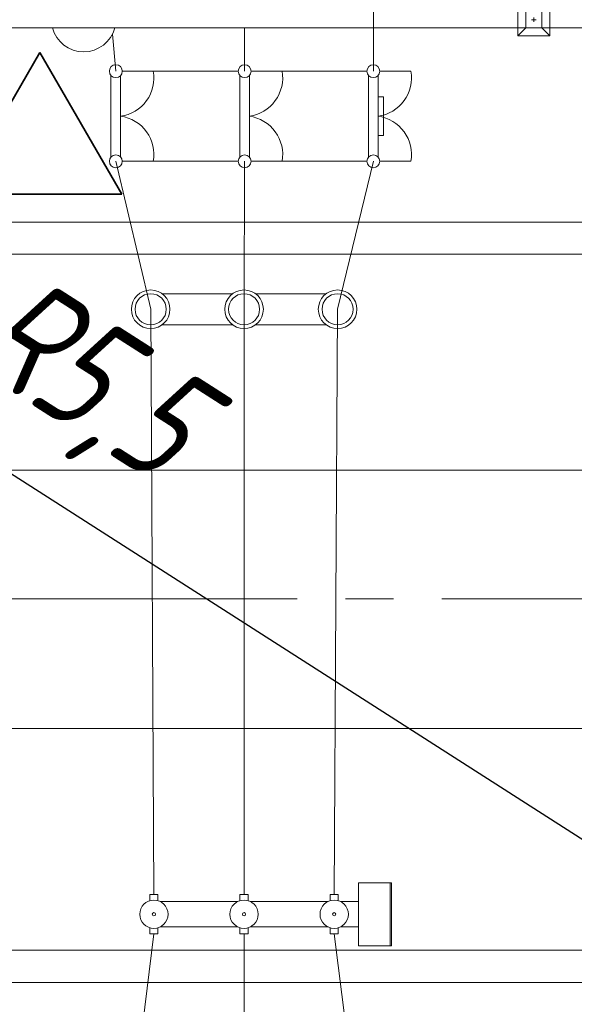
# Model space of a CAD drawing. Header units: millimetres. Extents: x 0 to 594, y 0 to 420.
# Tile 13 of 23: x 101 to 118, y 279 to 310. Entities that reach past the tile are written whole.
import ezdxf

# ---------------------------------------------------------------- set-up
doc = ezdxf.new("R2010")
doc.units = ezdxf.units.MM
for name, pattern in [('K5LT_AXLED', [19.5, 15, -1.5, 1.5, -1.5]), ('K5LT_BASIC', [0]), ('K5LT_THIN', [0])]:
    doc.linetypes.add(name, pattern=pattern)
doc.layers.add('лотки', color=7, linetype='Continuous')
doc.layers.add('ошиноска 110', color=2, linetype='Continuous', true_color=0xffff00)
doc.styles.add('KDIMTEXTSTYLE', font='GOST_AU.SHX', dxfattribs={"width": 0.96, "oblique": 15, "height": 5})
doc.dimstyles.new('KDIMSTYLE (0.00)', dxfattribs={"dimtxt": 5, "dimasz": 1, "dimexe": 2, "dimexo": 0, "dimgap": 1, "dimtad": 1, "dimlfac": 500, "dimtxsty": 'KDIMTEXTSTYLE', "dimsah": 1, "dimcen": 0, "dimdle": 1, "dimadec": 0, "dimazin": 0, "dimtfac": 0.667, "dimtmove": 0, "dimatfit": 3, "dimfxl": 0, "dimtvp": 1, "dimtolj": 1, "dimtzin": 0, "dimarcsym": 0})

# ---------------------------------------------------------------- blocks, each defined once
blk = doc.blocks.new('KDIMARROW_01')
blk.add_hatch(color=0).paths.add_polyline_path([(0, 0), (-5, 0.658), (-4.5, 0), (-5, -0.658)])
at = {"color": 0, "linetype": 'K5LT_THIN', "lineweight": 9}
for p, q in [((-4.5, 0), (-5, 0.658)), ((-5, 0.658), (0, 0)), ((0, 0), (-5, -0.658)), ((-5, -0.658), (-4.5, 0)), ((0, 0), (-1, 0))]:
    blk.add_line(p, q, dxfattribs=at)
blk = doc.blocks.new('U192')
at = {"color": 4, "linetype": 'K5LT_THIN', "lineweight": 9, "true_color": 0x00ffff}
for p, q in [((107.629, 308.248), (107.629, 305.706)), ((107.929, 305.713), (107.929, 308.242)), ((107.982, 308.377), (108.946, 308.377)), ((107.982, 305.577), (108.946, 305.577))]:
    blk.add_line(p, q, dxfattribs=at)
for centre, radius, start, end in [((107.782, 308.377), 0.2, 0, 180), ((107.782, 308.377), 0.2, 180, 0), ((107.765, 308.166), 1.2, 277.855, 10.1513), ((107.765, 305.788), 1.2, 349.8672, 82.145), ((107.782, 305.577), 0.2, 0, 180), ((107.782, 305.577), 0.2, 180, 0)]:
    blk.add_arc(centre, radius, start, end, dxfattribs=at)
blk = doc.blocks.new('U193')
at = {"color": 4, "linetype": 'K5LT_THIN', "lineweight": 9, "true_color": 0x00ffff}
for p, q in [((111.629, 308.248), (111.629, 305.706)), ((111.929, 305.713), (111.929, 308.242)), ((111.982, 308.377), (112.946, 308.377)), ((111.929, 307.577), (112.099, 307.577)), ((112.099, 307.577), (112.099, 306.377)), ((112.099, 306.377), (111.929, 306.377)), ((111.982, 305.577), (112.946, 305.577))]:
    blk.add_line(p, q, dxfattribs=at)
for centre, radius, start, end in [((111.782, 308.377), 0.2, 0, 180), ((111.782, 308.377), 0.2, 180, 0), ((111.765, 308.166), 1.2, 277.855, 10.1513), ((111.765, 305.788), 1.2, 349.8672, 82.145), ((111.782, 305.577), 0.2, 0, 180), ((111.782, 305.577), 0.2, 180, 0)]:
    blk.add_arc(centre, radius, start, end, dxfattribs=at)
blk = doc.blocks.new('U194')
at = {"color": 4, "linetype": 'K5LT_THIN', "lineweight": 9, "true_color": 0x00ffff}
for p, q in [((103.629, 308.248), (103.629, 305.706)), ((103.929, 305.713), (103.929, 308.242)), ((103.982, 308.377), (104.946, 308.377)), ((103.982, 305.577), (104.946, 305.577))]:
    blk.add_line(p, q, dxfattribs=at)
for centre, radius, start, end in [((103.782, 308.377), 0.2, 0, 180), ((103.782, 308.377), 0.2, 180, 0), ((103.765, 308.166), 1.2, 277.855, 10.1513), ((103.765, 305.788), 1.2, 349.8672, 82.145), ((103.782, 305.577), 0.2, 0, 180), ((103.782, 305.577), 0.2, 180, 0)]:
    blk.add_arc(centre, radius, start, end, dxfattribs=at)
blk = doc.blocks.new('U314')
at = {"color": 4, "linetype": 'K5LT_THIN', "lineweight": 9, "true_color": 0x00ffff}
for p, q in [((116.515, 310.227), (116.265, 310.477)), ((116.515, 310.227), (116.265, 310.477)), ((117.265, 310.477), (116.265, 310.477)), ((116.265, 310.477), (116.265, 309.977)), ((117.265, 310.477), (116.265, 310.477)), ((116.265, 310.477), (116.265, 310.227)), ((117.015, 310.227), (117.265, 310.477)), ((117.015, 310.227), (117.265, 310.477)), ((117.265, 310.227), (117.265, 310.477)), ((117.265, 309.477), (117.265, 310.477)), ((134.515, 310.227), (134.265, 310.477)), ((135.265, 310.477), (134.265, 310.477)), ((134.265, 310.477), (134.265, 310.227)), ((134.515, 310.227), (134.265, 310.477)), ((134.515, 310.227), (134.265, 310.477)), ((135.265, 310.477), (134.265, 310.477)), ((134.265, 310.477), (134.265, 309.977)), ((135.265, 310.477), (134.265, 310.477)), ((134.265, 310.477), (134.265, 310.227)), ((134.515, 310.227), (134.265, 310.477)), ((134.515, 310.227), (134.265, 310.477)), ((135.265, 310.477), (134.265, 310.477)), ((134.265, 310.477), (134.265, 309.977)), ((135.265, 310.477), (134.265, 310.477)), ((134.265, 310.477), (134.265, 310.227)), ((135.015, 310.227), (135.265, 310.477)), ((135.015, 310.227), (135.265, 310.477)), ((135.015, 310.227), (135.265, 310.477)), ((135.015, 310.227), (135.265, 310.477)), ((135.015, 310.227), (135.265, 310.477)), ((135.265, 309.477), (135.265, 310.477)), ((135.265, 310.227), (135.265, 310.477)), ((135.265, 309.477), (135.265, 310.477)), ((135.265, 310.227), (135.265, 310.477)), ((135.265, 309.477), (135.265, 310.477)), ((116.265, 309.977), (116.265, 309.477)), ((134.515, 310.227), (116.515, 310.227)), ((117.015, 310.227), (116.515, 310.227)), ((116.515, 310.227), (116.515, 309.727)), ((117.015, 310.227), (116.515, 310.227)), ((116.515, 310.227), (116.515, 309.727)), ((116.835, 309.977), (116.695, 309.977)), ((116.835, 309.977), (116.695, 309.977)), ((116.765, 310.047), (116.765, 309.907)), ((116.765, 310.047), (116.765, 309.907)), ((117.015, 309.727), (117.015, 310.227)), ((117.015, 309.727), (117.015, 310.227)), ((134.265, 309.977), (134.265, 309.477)), ((134.265, 309.977), (134.265, 309.477)), ((135.015, 310.227), (134.515, 310.227)), ((134.515, 310.227), (134.515, 309.727)), ((135.015, 310.227), (134.515, 310.227)), ((134.515, 310.227), (134.515, 309.727)), ((135.015, 310.227), (134.515, 310.227)), ((134.515, 310.227), (134.515, 309.727)), ((135.015, 310.227), (134.515, 310.227)), ((134.515, 310.227), (134.515, 309.727)), ((135.015, 310.227), (134.515, 310.227)), ((134.515, 310.227), (134.515, 309.727)), ((134.835, 309.977), (134.695, 309.977)), ((134.835, 309.977), (134.695, 309.977)), ((134.835, 309.977), (134.695, 309.977)), ((134.835, 309.977), (134.695, 309.977)), ((134.835, 309.977), (134.695, 309.977)), ((134.765, 310.047), (134.765, 309.907)), ((134.765, 310.047), (134.765, 309.907)), ((134.765, 310.047), (134.765, 309.907)), ((134.765, 310.047), (134.765, 309.907)), ((134.765, 310.047), (134.765, 309.907)), ((135.015, 309.727), (135.015, 310.227)), ((135.015, 309.727), (135.015, 310.227)), ((135.015, 309.727), (135.015, 310.227)), ((135.015, 309.727), (135.015, 310.227)), ((135.015, 309.727), (135.015, 310.227)), ((116.515, 309.727), (116.265, 309.477)), ((116.515, 309.727), (116.265, 309.477)), ((116.265, 309.727), (116.265, 309.477)), ((116.515, 309.727), (134.515, 309.727)), ((116.515, 309.727), (117.015, 309.727)), ((116.515, 309.727), (117.015, 309.727)), ((117.015, 309.727), (117.265, 309.477)), ((117.015, 309.727), (117.265, 309.477)), ((117.265, 309.477), (117.265, 309.727)), ((134.515, 309.727), (134.265, 309.477)), ((134.265, 309.727), (134.265, 309.477)), ((134.515, 309.727), (134.265, 309.477)), ((134.515, 309.727), (134.265, 309.477)), ((134.265, 309.727), (134.265, 309.477)), ((134.515, 309.727), (134.265, 309.477)), ((134.515, 309.727), (134.265, 309.477)), ((134.265, 309.727), (134.265, 309.477)), ((134.515, 309.727), (135.015, 309.727)), ((134.515, 309.727), (135.015, 309.727)), ((134.515, 309.727), (135.015, 309.727)), ((134.515, 309.727), (135.015, 309.727)), ((134.515, 309.727), (135.015, 309.727)), ((135.015, 309.727), (135.265, 309.477)), ((135.015, 309.727), (135.265, 309.477)), ((135.015, 309.727), (135.265, 309.477)), ((135.015, 309.727), (135.265, 309.477)), ((135.015, 309.727), (135.265, 309.477)), ((135.265, 309.477), (135.265, 309.727)), ((135.265, 309.477), (135.265, 309.727)), ((116.265, 309.477), (117.265, 309.477)), ((134.265, 309.477), (135.265, 309.477)), ((134.265, 309.477), (135.265, 309.477)), ((134.265, 309.477), (135.265, 309.477)), ((134.265, 309.477), (135.265, 309.477)), ((134.265, 309.477), (135.265, 309.477))]:
    blk.add_line(p, q, dxfattribs=at)
blk = doc.blocks.new('U315')
at = {"color": 4, "linetype": 'K5LT_THIN', "lineweight": 9, "true_color": 0x00ffff}
for p, q in [((98.515, 310.227), (98.265, 310.477)), ((98.515, 310.227), (98.265, 310.477)), ((99.265, 310.477), (98.265, 310.477)), ((98.265, 310.477), (98.265, 309.977)), ((99.265, 310.477), (98.265, 310.477)), ((98.265, 310.477), (98.265, 310.227)), ((99.015, 310.227), (99.265, 310.477)), ((99.015, 310.227), (99.265, 310.477)), ((99.265, 310.227), (99.265, 310.477)), ((99.265, 309.477), (99.265, 310.477)), ((116.515, 310.227), (116.265, 310.477)), ((117.265, 310.477), (116.265, 310.477)), ((116.265, 310.477), (116.265, 310.227)), ((116.515, 310.227), (116.265, 310.477)), ((116.515, 310.227), (116.265, 310.477)), ((117.265, 310.477), (116.265, 310.477)), ((116.265, 310.477), (116.265, 309.977)), ((117.265, 310.477), (116.265, 310.477)), ((116.265, 310.477), (116.265, 310.227)), ((116.515, 310.227), (116.265, 310.477)), ((116.515, 310.227), (116.265, 310.477)), ((117.265, 310.477), (116.265, 310.477)), ((116.265, 310.477), (116.265, 309.977)), ((117.265, 310.477), (116.265, 310.477)), ((116.265, 310.477), (116.265, 310.227)), ((117.015, 310.227), (117.265, 310.477)), ((117.015, 310.227), (117.265, 310.477)), ((117.015, 310.227), (117.265, 310.477)), ((117.015, 310.227), (117.265, 310.477)), ((117.015, 310.227), (117.265, 310.477)), ((117.265, 309.477), (117.265, 310.477)), ((117.265, 310.227), (117.265, 310.477)), ((117.265, 309.477), (117.265, 310.477)), ((117.265, 310.227), (117.265, 310.477)), ((117.265, 309.477), (117.265, 310.477)), ((98.265, 309.977), (98.265, 309.477)), ((116.515, 310.227), (98.515, 310.227)), ((99.015, 310.227), (98.515, 310.227)), ((98.515, 310.227), (98.515, 309.727)), ((99.015, 310.227), (98.515, 310.227)), ((98.515, 310.227), (98.515, 309.727)), ((98.835, 309.977), (98.695, 309.977)), ((98.835, 309.977), (98.695, 309.977)), ((98.765, 310.047), (98.765, 309.907)), ((98.765, 310.047), (98.765, 309.907)), ((99.015, 309.727), (99.015, 310.227)), ((99.015, 309.727), (99.015, 310.227)), ((116.265, 309.977), (116.265, 309.477)), ((116.265, 309.977), (116.265, 309.477)), ((117.015, 310.227), (116.515, 310.227)), ((116.515, 310.227), (116.515, 309.727)), ((117.015, 310.227), (116.515, 310.227)), ((116.515, 310.227), (116.515, 309.727)), ((117.015, 310.227), (116.515, 310.227)), ((116.515, 310.227), (116.515, 309.727)), ((117.015, 310.227), (116.515, 310.227)), ((116.515, 310.227), (116.515, 309.727)), ((117.015, 310.227), (116.515, 310.227)), ((116.515, 310.227), (116.515, 309.727)), ((116.835, 309.977), (116.695, 309.977)), ((116.835, 309.977), (116.695, 309.977)), ((116.835, 309.977), (116.695, 309.977)), ((116.835, 309.977), (116.695, 309.977)), ((116.835, 309.977), (116.695, 309.977)), ((116.765, 310.047), (116.765, 309.907)), ((116.765, 310.047), (116.765, 309.907)), ((116.765, 310.047), (116.765, 309.907)), ((116.765, 310.047), (116.765, 309.907)), ((116.765, 310.047), (116.765, 309.907)), ((117.015, 309.727), (117.015, 310.227)), ((117.015, 309.727), (117.015, 310.227)), ((117.015, 309.727), (117.015, 310.227)), ((117.015, 309.727), (117.015, 310.227)), ((117.015, 309.727), (117.015, 310.227)), ((98.515, 309.727), (98.265, 309.477)), ((98.515, 309.727), (98.265, 309.477)), ((98.265, 309.727), (98.265, 309.477)), ((98.515, 309.727), (116.515, 309.727)), ((98.515, 309.727), (99.015, 309.727)), ((98.515, 309.727), (99.015, 309.727)), ((99.015, 309.727), (99.265, 309.477)), ((99.015, 309.727), (99.265, 309.477)), ((99.265, 309.477), (99.265, 309.727)), ((116.515, 309.727), (116.265, 309.477)), ((116.265, 309.727), (116.265, 309.477)), ((116.515, 309.727), (116.265, 309.477)), ((116.515, 309.727), (116.265, 309.477)), ((116.265, 309.727), (116.265, 309.477)), ((116.515, 309.727), (116.265, 309.477)), ((116.515, 309.727), (116.265, 309.477)), ((116.265, 309.727), (116.265, 309.477)), ((116.515, 309.727), (117.015, 309.727)), ((116.515, 309.727), (117.015, 309.727)), ((116.515, 309.727), (117.015, 309.727)), ((116.515, 309.727), (117.015, 309.727)), ((116.515, 309.727), (117.015, 309.727)), ((117.015, 309.727), (117.265, 309.477)), ((117.015, 309.727), (117.265, 309.477)), ((117.015, 309.727), (117.265, 309.477)), ((117.015, 309.727), (117.265, 309.477)), ((117.015, 309.727), (117.265, 309.477)), ((117.265, 309.477), (117.265, 309.727)), ((117.265, 309.477), (117.265, 309.727)), ((98.265, 309.477), (99.265, 309.477)), ((116.265, 309.477), (117.265, 309.477)), ((116.265, 309.477), (117.265, 309.477)), ((116.265, 309.477), (117.265, 309.477)), ((116.265, 309.477), (117.265, 309.477)), ((116.265, 309.477), (117.265, 309.477))]:
    blk.add_line(p, q, dxfattribs=at)

msp = doc.modelspace()

# ---------------------------------------------------------------- linework, layer by layer
at = {"color": 3, "linetype": 'K5LT_BASIC', "lineweight": 35, "true_color": 0x00ff00}
for p, q in [((98.881864, 304.559036), (101.422623, 308.959759)), ((103.963382, 304.559036), (101.422623, 308.959759)), ((98.881864, 304.559036), (103.963382, 304.559036))]:
    msp.add_line(p, q, dxfattribs=at)
at = {"color": 4, "linetype": 'K5LT_THIN', "lineweight": 9, "true_color": 0x00ffff}
for p, q in [((104.945969, 308.377222), (107.581724, 308.377222)), ((108.945969, 308.377222), (111.581724, 308.377222)), ((104.946037, 305.577222), (107.581724, 305.577222)), ((108.946037, 305.577222), (111.581724, 305.577222)), ((107.41015, 301.460984), (105.218762, 301.460984)), ((108.119358, 301.460984), (110.317358, 301.460984)), ((107.41015, 300.492984), (105.218762, 300.492984)), ((110.316362, 300.492984), (108.119358, 300.492984)), ((246.122218, 295.976984), (69.416926, 295.976984)), ((245.728021, 287.953461), (69.811123, 287.953461)), ((111.324754, 281.196984), (111.324754, 283.156984)), ((112.348364, 283.156984), (111.324754, 283.156984)), ((112.301394, 281.196984), (112.301394, 283.156984)), ((112.348364, 281.196984), (112.348364, 283.156984)), ((105.09104, 282.788064), (104.838468, 282.788064)), ((104.838468, 282.788064), (104.838468, 282.598472)), ((105.09104, 282.598472), (105.09104, 282.788064)), ((107.89104, 282.788064), (107.638468, 282.788064)), ((107.638468, 282.788064), (107.638468, 282.598472)), ((107.89104, 282.598472), (107.89104, 282.788064)), ((110.69104, 282.788064), (110.438468, 282.788064)), ((110.438468, 282.788064), (110.438468, 282.598472)), ((110.69104, 282.598472), (110.69104, 282.788064)), ((107.564444, 282.568744), (105.165064, 282.568744)), ((110.364444, 282.568744), (107.965064, 282.568744)), ((111.324754, 282.568744), (110.765064, 282.568744)), ((104.838468, 281.753199), (104.838468, 281.563606)), ((104.838468, 281.563606), (105.09104, 281.563606)), ((105.09104, 281.563606), (105.09104, 281.753199)), ((107.564444, 281.785224), (105.165064, 281.785224)), ((107.638468, 281.753199), (107.638468, 281.563606)), ((107.638468, 281.563606), (107.89104, 281.563606)), ((107.89104, 281.563606), (107.89104, 281.753199)), ((110.364444, 281.785224), (107.965064, 281.785224)), ((110.438468, 281.753199), (110.438468, 281.563606)), ((110.438468, 281.563606), (110.69104, 281.563606)), ((110.69104, 281.563606), (110.69104, 281.753199)), ((111.324754, 281.785224), (110.765064, 281.785224)), ((111.324754, 281.196984), (112.348364, 281.196984))]:
    msp.add_line(p, q, dxfattribs=at)
at = {"color": 2, "linetype": 'K5LT_AXLED', "lineweight": 9, "true_color": 0xffff00}
msp.add_line((245.911191, 291.976984), (69.589949, 291.976984), dxfattribs=at)
at = {"color": 4, "linetype": 'K5LT_THIN', "lineweight": 9, "true_color": 0x00ffff}
for centre, radius in [((104.864158, 300.976984), 0.6), ((104.864158, 300.976984), 0.484), ((107.764754, 300.976984), 0.6), ((107.764754, 300.976984), 0.484), ((110.670966, 300.976984), 0.6), ((110.670966, 300.976984), 0.484), ((104.964754, 282.176984), 0.44), ((107.764754, 282.176984), 0.44), ((110.564754, 282.176984), 0.44), ((104.964754, 282.176984), 0.05), ((107.764754, 282.176984), 0.05), ((110.564754, 282.176984), 0.05)]:
    msp.add_circle(centre, radius, dxfattribs=at)
msp.add_arc((102.781724, 309.976984), 1, 194.4775122, 345.5224878, dxfattribs=at)
at = {"layer": 'лотки', "color": 4, "linetype": 'K5LT_THIN', "lineweight": 9, "true_color": 0x00ffff}
for p, q in [((168.922362, 303.687206), (84.430446, 303.687206)), ((168.922362, 302.687206), (84.430446, 302.687206)), ((92.557567, 281.058006), (238.348364, 281.058006)), ((238.348364, 280.058006), (86.617956, 280.058006))]:
    msp.add_line(p, q, dxfattribs=at)
at = {"layer": 'ошиноска 110', "color": 4, "linetype": 'K5LT_THIN', "lineweight": 9, "true_color": 0x00ffff}
for p, q in [((111.781724, 308.377222), (111.781724, 315.577222)), ((107.781724, 308.377222), (107.781724, 309.726984)), ((103.781724, 308.377222), (103.67574, 309.528948)), ((104.864158, 300.976984), (103.781724, 305.577222)), ((107.764754, 300.976984), (107.781724, 305.577222)), ((110.670966, 300.976984), (111.781724, 305.577222)), ((104.964754, 282.788064), (104.864158, 300.976984)), ((107.764754, 282.788064), (107.764754, 300.976984)), ((110.564754, 282.788064), (110.670966, 300.976984)), ((104.964754, 281.563606), (103.781724, 271.976997)), ((107.764754, 281.563606), (107.764754, 271.976997)), ((111.781724, 271.976997), (110.564754, 281.563606))]:
    msp.add_line(p, q, dxfattribs=at)

# ---------------------------------------------------------------- block references
for name in ['U315', 'U314', 'U194', 'U192', 'U193']:
    msp.add_blockref(name, (0, 0))

# ---------------------------------------------------------------- dimensions: what is measured, and where the dimension line sits
at = {"color": 4, "true_color": 0x00ffff}
msp.add_radius_dim(center=(76.372882, 311.329572), radius=11, location=(100.849822, 295.659282), text='\\H3.5;\\W0.96;\\Q15;R\\H3.5;\\W0.96;\\Q15;\\Q15;5,5', dimstyle='KDIMSTYLE (0.00)', override={"dimblk2": 'KDIMARROW_01', "dimclrt": 7, "dimtolj": 1}, dxfattribs=at).render()

doc.saveas('drawing.dxf')
